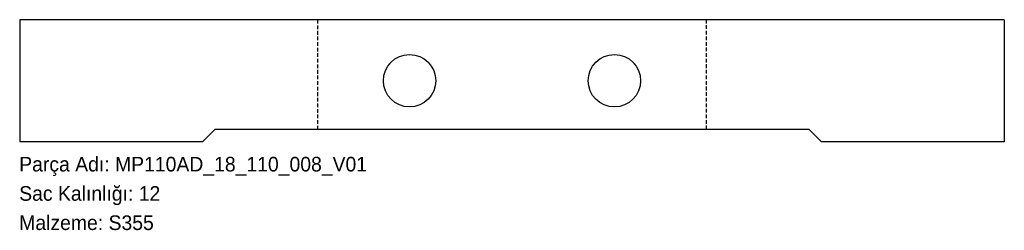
# Model space of a CAD drawing. Header units: millimetres. Extents: x 0 to 808, y -72 to 100.
import ezdxf

# ---------------------------------------------------------------- set-up
doc = ezdxf.new("R2010")
doc.units = ezdxf.units.MM
for name, pattern in [('SLD-Katı', [0]), ('SLD-Kesik', [4.572, 3.048, -1.524]), ('SLD-Sürekli', [0])]:
    doc.linetypes.add(name, pattern=pattern)
doc.layers.add('METIN', color=96, linetype='SLD-Katı')
doc.styles.add('SLDTEXTSTYLE0', font='ARIAL.TTF', dxfattribs={"width": 0.948, "bigfont": 'bigfont'})
doc.styles.add('SLDTEXTSTYLE1', font='ARIAL.TTF', dxfattribs={"width": 0.948})

msp = doc.modelspace()

# ---------------------------------------------------------------- linework, layer by layer
at = {"color": 7, "linetype": 'SLD-Sürekli', "lineweight": 25}
for p, q in [((0.4, 100.4), (0.4, 0.4)), ((808.09, 100.4), (0.4, 100.4)), ((808.09, 100.4), (808.09, 0.4)), ((150.4, 0.4), (160.4, 10.4)), ((648.09, 10.4), (160.4, 10.4)), ((658.09, 0.4), (648.09, 10.4)), ((150.4, 0.4), (0.4, 0.4)), ((808.09, 0.4), (658.09, 0.4))]:
    msp.add_line(p, q, dxfattribs=at)
at = {"color": 7, "linetype": 'SLD-Kesik'}
for p, q in [((245.07, 10.4), (245.07, 100.4)), ((563.42, 100.4), (563.42, 10.4))]:
    msp.add_line(p, q, dxfattribs=at)
at = {"color": 7, "linetype": 'SLD-Sürekli', "lineweight": 25}
for centre in [(320.24, 50.4), (488.24, 50.4)]:
    msp.add_circle(centre, 21.5, dxfattribs=at)

# ---------------------------------------------------------------- texts
at = {"layer": 'METIN', "char_height": 12, "attachment_point": 1}
for s, insert, style in [('Parça Adı: MP110AD_18_110_008_V01', (0, -12.03), 'SLDTEXTSTYLE0'), ('Sac Kalınlığı: 12', (0, -36.03), 'SLDTEXTSTYLE0'), ('Malzeme: S355', (0, -60.03), 'SLDTEXTSTYLE1')]:
    msp.add_mtext(s, dxfattribs=dict(at, insert=insert, style=style))

doc.saveas('drawing.dxf')
